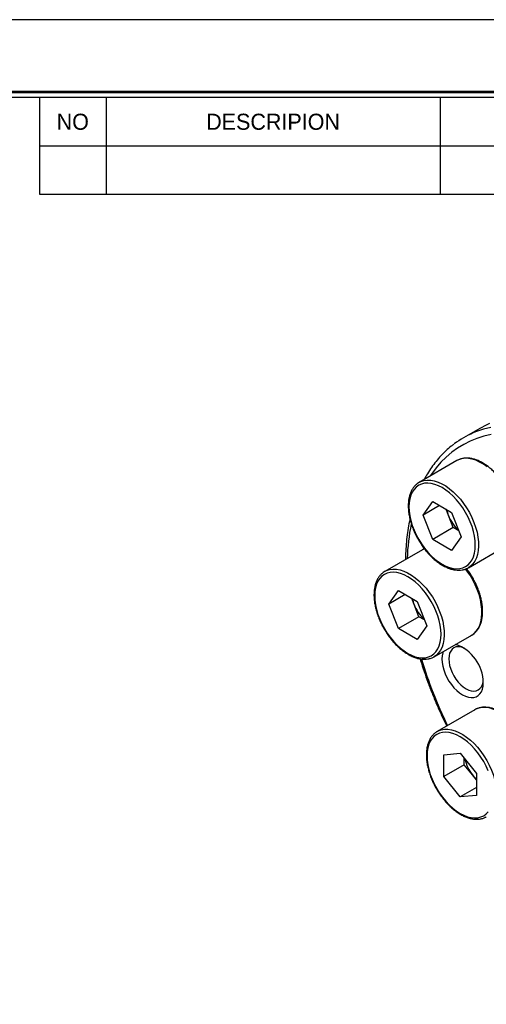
# Model space of a CAD drawing. Header units: millimetres. Extents: x 0 to 285, y 0 to 202.
# Tile 4 of 8: x 181 to 221, y 117 to 202. Entities that reach past the tile are written whole.
import ezdxf
from ezdxf.enums import TextEntityAlignment as Align

# ---------------------------------------------------------------- set-up
doc = ezdxf.new("R2010")
doc.units = ezdxf.units.MM
doc.layers.add('L1', color=7, linetype='CONTINUOUS')
doc.layers.add('OUTLINE', color=7, linetype='CONTINUOUS')

# ---------------------------------------------------------------- blocks, each defined once
blk = doc.blocks.new('표제란')
at = {"layer": 'L1', "color": 0}
blk.add_line((297, 210), (0, 210), dxfattribs=at)
at = {"layer": 'L1'}
for p, q in [((190, 203), (190, 194.336)), ((196, 203), (196, 194.336)), ((226, 203), (226, 194.336)), ((190, 198.668), (290, 198.668)), ((190, 194.336), (290, 194.336))]:
    blk.add_line(p, q, dxfattribs=at)
at = {"layer": 'L1', "const_width": 0.25}
blk.add_lwpolyline([(290.5, 6.5), (290.5, 203.5), (10, 203.5), (10, 6.5)], close=True, dxfattribs=at)
at = {"layer": 'L1'}
blk.add_lwpolyline([(290, 7), (290, 203), (10.5, 203), (10.5, 7)], close=True, dxfattribs=at)
for s, p in [('NO', (193, 200.834)), ('DESCRIPION', (211, 200.834))]:
    blk.add_text(s, height=1.444, dxfattribs=at).set_placement(p, align=Align.MIDDLE_CENTER)
for tag, p in [('필렛', (179.25, 10.9)), ('모따기', (179.25, 8.3))]:
    blk.add_attdef(tag, text='', height=1.15, dxfattribs=at).set_placement(p, align=Align.MIDDLE_LEFT)
at = {"layer": 'OUTLINE', "ltscale": 0.5}
for tag, p, height in [('TITLE', (237.166, 24.406), 2.5), ('도번', (251.181, 15.642), 2.5), ('SCALE', (253.781, 9.553), 1.2), ('DATE', (277.02, 9.511), 1.2)]:
    blk.add_attdef(tag, p, '', height=height, dxfattribs=at)

msp = doc.modelspace()

# ---------------------------------------------------------------- linework, layer by layer
at = {"layer": 'OUTLINE'}
for p, q in [((220.5622, 166.4926), (219.148, 165.6762)), ((218.5812, 163.7114), (215.3285, 161.8337)), ((215.3285, 161.8337), (215.3575, 161.8499)), ((215.6789, 159.014), (216.4954, 160.1757)), ((217.0934, 159.8306), (215.6789, 159.014)), ((216.4954, 160.1757), (218.1284, 159.233)), ((216.4954, 156.9096), (215.6789, 159.014)), ((217.855, 158.9823), (217.6507, 159.5088)), ((218.2632, 157.9301), (217.855, 158.9823)), ((218.1284, 159.233), (218.9449, 157.1286)), ((218.2632, 157.9301), (216.4954, 156.9096)), ((218.741, 157.6543), (218.2632, 157.9301)), ((218.1284, 155.9669), (216.4954, 156.9096)), ((218.9449, 157.1286), (218.1284, 155.9669)), ((219.5782, 154.4722), (222.8309, 156.35)), ((215.62, 156.0258), (212.3673, 154.1481)), ((212.3673, 154.1481), (212.3963, 154.1644)), ((212.7177, 151.3285), (213.5342, 152.4902)), ((214.1322, 152.145), (212.7177, 151.3285)), ((213.5342, 152.4902), (215.1672, 151.5475)), ((213.5342, 149.224), (212.7177, 151.3285)), ((214.8937, 151.2968), (214.6894, 151.8233)), ((215.302, 150.2445), (214.8937, 151.2968)), ((215.1672, 151.5475), (215.9837, 149.443)), ((215.302, 150.2445), (213.5342, 149.224)), ((215.7797, 149.9687), (215.302, 150.2445)), ((215.1672, 148.2813), (213.5342, 149.224)), ((215.9837, 149.443), (215.1672, 148.2813)), ((216.617, 146.7867), (219.8696, 148.6644)), ((220.1413, 142.2192), (216.8886, 140.3414)), ((216.8698, 140.3304), (216.8886, 140.3414)), ((217.4578, 138.3384), (218.872, 138.4648)), ((217.4578, 136.4526), (217.4578, 138.3384)), ((218.872, 138.4648), (220.2862, 136.7055)), ((219.2256, 137.4731), (219.2256, 138.025)), ((219.2256, 137.4731), (217.4578, 136.4526)), ((219.9327, 136.5935), (219.2256, 137.4731)), ((218.872, 134.6934), (217.4578, 136.4526)), ((220.2862, 136.1537), (219.9327, 136.5935)), ((220.2862, 136.7055), (220.2862, 134.8198)), ((220.2862, 135.5098), (218.872, 134.6934)), ((220.2862, 134.8198), (218.872, 134.6934))]:
    msp.add_line(p, q, dxfattribs=at)
at = {"layer": 'OUTLINE', "flags": 128}
for points in [[(221.5061, 166.5759), (220.883, 166.4179), (220.2813, 166.2149), (219.9928, 166.0983)], [(221.407, 166.9147), (221.1164, 166.7837), (220.5622, 166.4926)], [(221.5476, 165.959), (220.9224, 165.8158), (220.3184, 165.6271), (219.7368, 165.3933), (219.179, 165.115), (218.6462, 164.7927), (218.1396, 164.4272), (217.6602, 164.0192), (217.2091, 163.5697), (216.7873, 163.0796), (216.3958, 162.55), (216.2862, 162.3865)], [(221.2007, 163.1681), (220.8716, 163.4001), (220.5405, 163.5913), (220.2114, 163.7392), (219.8883, 163.8421), (219.5752, 163.8987), (219.2757, 163.9084), (218.9937, 163.871), (218.7324, 163.787), (218.5812, 163.7114)], [(217.3119, 154.7643), (217.6326, 154.6), (217.9492, 154.4794), (218.2578, 154.4039), (218.5545, 154.3745), (218.8356, 154.3916), (219.0975, 154.455), (219.3369, 154.5639), (219.5509, 154.7169), (219.7368, 154.9121), (219.8921, 155.147), (220.015, 155.4186), (220.1039, 155.7237), (220.1577, 156.0582), (220.1757, 156.4181), (220.1577, 156.7987), (220.1039, 157.1954), (220.015, 157.6031), (219.8921, 158.0167), (219.7368, 158.4309), (219.5509, 158.8406), (219.3369, 159.2407), (219.0975, 159.626), (218.8356, 159.9918), (218.5545, 160.3335), (218.2578, 160.6467), (217.9492, 160.9275), (217.6326, 161.1724), (217.3119, 161.3783), (216.9913, 161.5426), (216.6747, 161.6633), (216.3661, 161.7387), (216.0694, 161.7681), (215.7883, 161.751), (215.5264, 161.6876), (215.2869, 161.5787), (215.0729, 161.4257), (214.8871, 161.2306), (214.7318, 160.9957), (214.6089, 160.724), (214.52, 160.419), (214.4662, 160.0844), (214.4481, 159.7245), (214.4662, 159.3439), (214.52, 158.9472), (214.6089, 158.5395), (214.7318, 158.126), (214.8871, 157.7117), (215.0729, 157.302), (215.2869, 156.9019), (215.5264, 156.5166), (215.7883, 156.1508), (216.0694, 155.8091), (216.3661, 155.4959), (216.6747, 155.2151), (216.9913, 154.9702), (217.3119, 154.7643)], [(215.3575, 161.8499), (215.4797, 161.9093), (215.741, 161.9933), (216.023, 162.0307), (216.3225, 162.021), (216.6356, 161.9644), (216.9587, 161.8615), (217.2878, 161.7135), (217.6189, 161.5224), (217.948, 161.2904), (218.2711, 161.0202), (218.5842, 160.7153), (218.8837, 160.3793), (219.1657, 160.0162), (219.427, 159.6305), (219.6644, 159.2269), (219.8748, 158.8103), (220.0559, 158.3857), (220.2054, 157.9582), (220.3215, 157.5331), (220.4028, 157.1156), (220.4483, 156.7106), (220.4574, 156.3231), (220.4301, 155.9579), (220.3666, 155.6193), (220.2678, 155.3114), (220.1348, 155.0381), (219.9692, 154.8025), (219.7731, 154.6076), (219.5782, 154.4722)], [(215.782, 156.1061), (215.7711, 156.1015), (215.62, 156.0258)], [(214.3507, 147.0788), (214.6713, 146.9145), (214.988, 146.7938), (215.2966, 146.7183), (215.5933, 146.6889), (215.8743, 146.7061), (216.1362, 146.7695), (216.3757, 146.8784), (216.5897, 147.0313), (216.7755, 147.2265), (216.9309, 147.4614), (217.0538, 147.7331), (217.1427, 148.0381), (217.1965, 148.3727), (217.2145, 148.7325), (217.1965, 149.1132), (217.1427, 149.5099), (217.0538, 149.9175), (216.9309, 150.3311), (216.7755, 150.7454), (216.5897, 151.1551), (216.3757, 151.5551), (216.1362, 151.9405), (215.8743, 152.3063), (215.5933, 152.6479), (215.2966, 152.9611), (214.988, 153.242), (214.6713, 153.4868), (214.3507, 153.6927), (214.0301, 153.8571), (213.7135, 153.9777), (213.4049, 154.0532), (213.1082, 154.0826), (212.8271, 154.0654), (212.5652, 154.002), (212.3257, 153.8932), (212.1117, 153.7402), (211.9259, 153.545), (211.7705, 153.3101), (211.6476, 153.0384), (211.5587, 152.7334), (211.5049, 152.3988), (211.4869, 152.039), (211.5049, 151.6583), (211.5587, 151.2617), (211.6476, 150.854), (211.7705, 150.4404), (211.9259, 150.0262), (212.1117, 149.6164), (212.3257, 149.2164), (212.5652, 148.831), (212.8271, 148.4652), (213.1082, 148.1236), (213.4049, 147.8104), (213.7135, 147.5296), (214.0301, 147.2847), (214.3507, 147.0788)], [(212.3963, 154.1644), (212.5185, 154.2237), (212.7797, 154.3077), (213.0618, 154.3451), (213.3612, 154.3355), (213.6744, 154.2788), (213.9975, 154.1759), (214.3266, 154.028), (214.6577, 153.8369), (214.9868, 153.6048), (215.3099, 153.3347), (215.623, 153.0298), (215.9224, 152.6937), (216.2045, 152.3307), (216.4658, 151.945), (216.7031, 151.5414), (216.9136, 151.1247), (217.0947, 150.7001), (217.2442, 150.2727), (217.3603, 149.8476), (217.4416, 149.43), (217.4871, 149.025), (217.4962, 148.6376), (217.4688, 148.2723), (217.4054, 147.9337), (217.3065, 147.6259), (217.1735, 147.3525), (217.008, 147.1169), (216.8119, 146.9221), (216.617, 146.7867)], [(219.8696, 148.6644), (220.0646, 148.7998), (220.2607, 148.9947), (220.4262, 149.2302), (220.5592, 149.5036), (220.6581, 149.8114), (220.7215, 150.15), (220.7489, 150.5153), (220.7398, 150.9028), (220.6943, 151.3077), (220.613, 151.7253), (220.4969, 152.1504), (220.3474, 152.5778), (220.1663, 153.0025), (219.9558, 153.4191), (219.7185, 153.8227), (219.4572, 154.2084), (219.34, 154.3654)], [(219.5782, 154.4722), (219.5489, 154.4558), (219.5228, 154.4419)], [(217.3927, 147.2345), (217.359, 147.135), (217.3049, 146.8788), (217.2867, 146.5959), (217.3049, 146.292), (217.359, 145.9733), (217.448, 145.6462), (217.5701, 145.3176), (217.7228, 144.9939), (217.9029, 144.682), (218.1068, 144.3879), (218.3304, 144.1179), (218.5691, 143.8773), (218.818, 143.6711), (219.0721, 143.5034), (219.3262, 143.3777), (219.5751, 143.2965), (219.8138, 143.2615), (220.0374, 143.2734), (220.2413, 143.332), (220.4215, 143.436), (220.5741, 143.5834), (220.6962, 143.7711), (220.7852, 143.9953), (220.8394, 144.2515), (220.8576, 144.5344), (220.8576, 144.5344)], [(219.2296, 147.528), (219.1403, 147.5664), (218.9138, 147.6344), (218.6985, 147.6557), (218.4998, 147.6298), (218.3226, 147.5573), (218.1713, 147.4401), (218.0496, 147.2809), (217.9604, 147.0838), (217.906, 146.8536), (217.8877, 146.5959), (217.906, 146.3171), (217.9604, 146.024), (218.0496, 145.724), (218.1713, 145.4243), (218.3226, 145.1323), (218.4998, 144.8553), (218.6985, 144.6), (218.9138, 144.3727), (219.1403, 144.1791), (219.3726, 144.0239), (219.6049, 143.9109), (219.8315, 143.8429), (220.0468, 143.8216), (220.2455, 143.8475), (220.4226, 143.92), (220.574, 144.0372), (220.6957, 144.1964), (220.7849, 144.3935), (220.8393, 144.6237), (220.8506, 144.7199)], [(216.617, 146.7867), (216.5876, 146.7702), (216.5616, 146.7564)], [(225.2713, 136.8036), (225.2531, 137.1959), (225.1986, 137.6045), (225.1085, 138.0244), (224.9839, 138.4506), (224.8263, 138.8778), (224.6377, 139.3009), (224.4202, 139.7148), (224.1766, 140.1144), (223.9098, 140.4948), (223.6231, 140.8515), (223.3199, 141.1801), (223.0039, 141.4767), (222.6789, 141.7376), (222.3489, 141.9596), (222.018, 142.1402), (221.69, 142.277), (221.369, 142.3684), (221.059, 142.4134), (220.7635, 142.4113), (220.4863, 142.3622), (220.2308, 142.2666), (220.1413, 142.2192)], [(221.2969, 136.9387), (221.111, 137.3484), (220.897, 137.7485), (220.6576, 138.1338), (220.3956, 138.4996), (220.1146, 138.8413), (219.8179, 139.1545), (219.5093, 139.4353), (219.1927, 139.6802), (218.872, 139.8861), (218.5514, 140.0504), (218.2348, 140.171), (217.9262, 140.2465), (217.6295, 140.2759), (217.3484, 140.2588), (217.0865, 140.1954), (216.847, 140.0865), (216.633, 139.9335), (216.4472, 139.7383), (216.2918, 139.5034), (216.1689, 139.2318), (216.08, 138.9267), (216.0262, 138.5922), (216.0082, 138.2323), (216.0262, 137.8517), (216.08, 137.455), (216.1689, 137.0473), (216.2918, 136.6337), (216.4472, 136.2195), (216.633, 135.8098), (216.847, 135.4097), (217.0865, 135.0243), (217.3484, 134.6585), (217.6295, 134.3169), (217.9262, 134.0037), (218.2348, 133.7229), (218.5514, 133.478), (218.872, 133.2721), (219.1927, 133.1078), (219.5093, 132.9871), (219.8179, 132.9116), (220.1146, 132.8823), (220.3956, 132.8994), (220.6576, 132.9628), (220.897, 133.0717), (221.111, 133.2247), (221.2969, 133.4198)], [(216.8886, 140.3414), (216.9781, 140.3889), (217.2337, 140.4844), (217.5108, 140.5335), (217.8063, 140.5356), (218.1163, 140.4907), (218.4373, 140.3993), (218.7653, 140.2624), (219.0962, 140.0819), (219.4262, 139.8598), (219.7512, 139.599), (220.0672, 139.3024), (220.3704, 138.9738), (220.6571, 138.6171), (220.9239, 138.2366), (221.1675, 137.837), (221.385, 137.4232), (221.5736, 137.0001), (221.7312, 136.5728), (221.8558, 136.1467), (221.9459, 135.7267), (222.0004, 135.3182), (222.0186, 134.9259)]]:
    msp.add_lwpolyline(points, dxfattribs=at)
at = {"layer": 'OUTLINE'}
for centre, radius, start, end in [((223.0771, 158.87), 7.8588, 113.107726, 126.882006), ((220.553, 160.0426), 2.8989, 191.303557, 201.454235), ((220.9307, 160.1624), 3.2944, 200.990478, 227.688112), ((232.2032, 154.6746), 17.9194, 168.521893, 178.128216), ((217.5929, 152.3574), 2.9001, 191.305646, 201.452254), ((217.9695, 152.4768), 3.2944, 200.990454, 227.688095), ((217.3462, 144.5264), 3.5113, 0.130579, 71.397248), ((251.324, 157.3499), 37.383, 196.732335, 206.184002), ((222.4926, 138.6672), 3.2945, 192.308727, 219.009305), ((222.2, 138.4), 2.899, 218.546559, 228.689074)]:
    msp.add_arc(centre, radius, start, end, dxfattribs=at)
for points, knots in [([(218.3303, 165.1294), (218.2522, 165.0723), (218.01, 164.8952), (217.6301, 164.5575), (217.1906, 164.1192), (216.7786, 163.6428), (216.3942, 163.1307), (216.0519, 162.6128), (215.8525, 162.2504), (215.7602, 162.0829)], [0, 0, 0, 0, 0.0747647, 0.2320097, 0.389452, 0.5471781, 0.7052512, 0.8637063, 1, 1, 1, 1]), ([(222.7309, 156.3026), (222.7573, 156.3138), (222.8652, 156.3599), (223.0325, 156.4815), (223.2285, 156.665), (223.3955, 156.886), (223.5341, 157.1391), (223.6424, 157.4235), (223.7193, 157.7363), (223.7637, 158.0742), (223.7749, 158.4333), (223.7531, 158.8093), (223.6985, 159.1981), (223.6121, 159.5953), (223.495, 159.9968), (223.3484, 160.3984), (223.1742, 160.796), (222.9741, 161.1856), (222.7502, 161.563), (222.5049, 161.9243), (222.2407, 162.2658), (221.9602, 162.5839), (221.6663, 162.8752), (221.3617, 163.1366), (221.0496, 163.3653), (220.7328, 163.5586), (220.4144, 163.7141), (220.0977, 163.8297), (219.7862, 163.9036), (219.4838, 163.9341), (219.1939, 163.9218), (218.9226, 163.8636), (218.7202, 163.7924), (218.6174, 163.7276), (218.5902, 163.7105)], [0, 0, 0, 0, 0.01019, 0.0416639, 0.0730894, 0.1046507, 0.136517, 0.1687474, 0.2012986, 0.2340722, 0.266966, 0.2999022, 0.3328253, 0.3657192, 0.39858, 0.4314113, 0.4642199, 0.4970149, 0.5298055, 0.562601, 0.5954088, 0.6282391, 0.6611019, 0.6940064, 0.7269601, 0.7599656, 0.7930161, 0.8260831, 0.8590972, 0.8919604, 0.9245494, 0.9567609, 0.9885758, 1, 1, 1, 1]), ([(215.3624, 161.8478), (215.3047, 161.8154), (215.17, 161.7398), (214.9864, 161.576), (214.8102, 161.3667), (214.6633, 161.1227), (214.5458, 160.8473), (214.4595, 160.5426), (214.4054, 160.2118), (214.3843, 159.8586), (214.3964, 159.4871), (214.4414, 159.1017), (214.5185, 158.7065), (214.6266, 158.3059), (214.7646, 157.9038), (214.9309, 157.5046), (215.1236, 157.1122), (215.3406, 156.7308), (215.5799, 156.3644), (215.8387, 156.0166), (216.1147, 155.6912), (216.4049, 155.3917), (216.7066, 155.121), (217.0113, 154.8867), (217.2285, 154.7454), (217.3409, 154.68), (217.3534, 154.6728)], [0, 0, 0, 0, 0.03166733, 0.07393713, 0.11630194, 0.15902344, 0.20222739, 0.24589109, 0.28989634, 0.3341014, 0.3783907, 0.42267906, 0.46693212, 0.51114088, 0.555308, 0.59944155, 0.64355303, 0.68765481, 0.73176003, 0.77587837, 0.82002279, 0.86420707, 0.90844394, 0.95274435, 0.99476292, 1, 1, 1, 1]), ([(214.5332, 158.6702), (214.5307, 158.66), (214.4696, 158.4066), (214.3796, 157.8862), (214.2652, 157.1091), (214.1891, 156.3052), (214.1477, 155.6594), (214.1434, 155.2753), (214.1422, 155.1727)], [0, 0, 0, 0, 0.0095166, 0.2362609, 0.463165, 0.6901765, 0.917252, 1, 1, 1, 1]), ([(215.781, 156.1017), (215.7574, 156.0935), (215.7031, 156.0747), (215.6558, 156.0429), (215.629, 156.025)], [0, 0, 0, 0, 0.4358707, 1, 1, 1, 1]), ([(217.3534, 154.6728), (217.4092, 154.6416), (217.5709, 154.5513), (217.8392, 154.4314), (218.1546, 154.3276), (218.4638, 154.2666), (218.763, 154.2484), (219.0474, 154.2752), (219.3013, 154.3369), (219.4493, 154.4092), (219.5161, 154.4418)], [0, 0, 0, 0, 0.0725389, 0.2100157, 0.3475712, 0.4848022, 0.6212586, 0.7564269, 0.8899524, 1, 1, 1, 1]), ([(212.4012, 154.1622), (212.3435, 154.1298), (212.2088, 154.0543), (212.0252, 153.8905), (211.849, 153.6812), (211.702, 153.4371), (211.5846, 153.1618), (211.4983, 152.8571), (211.4442, 152.5262), (211.4231, 152.173), (211.4352, 151.8015), (211.4802, 151.4161), (211.5572, 151.021), (211.6654, 150.6203), (211.8034, 150.2183), (211.9697, 149.819), (212.1623, 149.4267), (212.3794, 149.0453), (212.6186, 148.6788), (212.8775, 148.3311), (213.1535, 148.0057), (213.4437, 147.7061), (213.7454, 147.4355), (214.0501, 147.2012), (214.2672, 147.0599), (214.3797, 146.9944), (214.3921, 146.9872)], [0, 0, 0, 0, 0.0316673, 0.0739372, 0.1163019, 0.1590235, 0.2022274, 0.2458911, 0.2898963, 0.3341013, 0.3783907, 0.422679, 0.4669321, 0.5111409, 0.5553079, 0.5994415, 0.643553, 0.6876547, 0.73176, 0.7758784, 0.8200228, 0.8642069, 0.9084438, 0.9527444, 0.9947627, 1, 1, 1, 1]), ([(219.7696, 148.617), (219.796, 148.6283), (219.904, 148.6743), (220.0713, 148.796), (220.2673, 148.9794), (220.4343, 149.2004), (220.5729, 149.4536), (220.6812, 149.738), (220.7581, 150.0508), (220.8024, 150.3886), (220.8137, 150.7477), (220.7918, 151.1238), (220.7373, 151.5125), (220.6509, 151.9097), (220.5337, 152.3112), (220.3872, 152.7129), (220.2129, 153.1104), (220.013, 153.5002), (219.7884, 153.8767), (219.5884, 154.1775), (219.4577, 154.3434), (219.4156, 154.3968)], [0, 0, 0, 0, 0.01762552, 0.07206559, 0.12642187, 0.18101312, 0.23613176, 0.29188028, 0.34818365, 0.40487167, 0.46176763, 0.5187369, 0.57568377, 0.63257977, 0.68941868, 0.74620651, 0.80295532, 0.85968025, 0.91639773, 0.97312373, 1, 1, 1, 1]), ([(214.3921, 146.9872), (214.448, 146.956), (214.6097, 146.8658), (214.8779, 146.7458), (215.1934, 146.642), (215.5026, 146.581), (215.8018, 146.5629), (216.0862, 146.5896), (216.3401, 146.6513), (216.488, 146.7236), (216.5549, 146.7563)], [0, 0, 0, 0, 0.0725386, 0.2100157, 0.3475709, 0.4848019, 0.6212586, 0.7564267, 0.8899521, 1, 1, 1, 1]), ([(215.4129, 146.6056), (215.4263, 146.5588), (215.5295, 146.1989), (215.7509, 145.5234), (216.0783, 144.5812), (216.4372, 143.6403), (216.8221, 142.7026), (217.237, 141.7709), (217.5297, 141.1389), (217.6909, 140.8208), (217.6972, 140.8082)], [0, 0, 0, 0, 0.0241494, 0.1857445, 0.347311, 0.5088522, 0.6703713, 0.831872, 0.9933582, 1, 1, 1, 1]), ([(225.3299, 136.8852), (225.329, 136.9501), (225.3263, 137.1376), (225.2965, 137.4596), (225.2304, 137.8518), (225.1324, 138.2511), (225.0043, 138.6531), (224.8473, 139.0538), (224.6632, 139.4489), (224.4541, 139.8344), (224.222, 140.2063), (223.9694, 140.5607), (223.6989, 140.894), (223.4131, 141.2026), (223.1149, 141.4832), (222.8072, 141.7328), (222.493, 141.9487), (222.1753, 142.1283), (221.8571, 142.2693), (221.5419, 142.3697), (221.2333, 142.4278), (220.9352, 142.4422), (220.651, 142.414), (220.3874, 142.3395), (220.2031, 142.2634), (220.1155, 142.2011), (220.1005, 142.1904)], [0, 0, 0, 0, 0.023375, 0.0675795, 0.1117543, 0.1558863, 0.1999749, 0.244027, 0.2880529, 0.3320649, 0.3760761, 0.4200971, 0.4641397, 0.5082174, 0.5523435, 0.5965299, 0.6407843, 0.6851069, 0.7294819, 0.7738488, 0.8181016, 0.8620926, 0.9056569, 0.9486874, 0.9912179, 1, 1, 1, 1]), ([(216.8691, 140.3274), (216.8029, 140.2848), (216.6624, 140.1945), (216.4783, 140.0103), (216.3126, 139.7882), (216.1764, 139.5323), (216.0703, 139.2459), (215.9958, 138.9311), (215.9539, 138.5915), (215.945, 138.2311), (215.9693, 137.8539), (216.0262, 137.4644), (216.1149, 137.0668), (216.2343, 136.6651), (216.3829, 136.2636), (216.5591, 135.8665), (216.7611, 135.4777), (216.9866, 135.1014), (217.2334, 134.7414), (217.4989, 134.4015), (217.7804, 134.0852), (218.0752, 133.796), (218.3804, 133.5369), (218.693, 133.3107), (219.0101, 133.1201), (219.3284, 132.9674), (219.6448, 132.8549), (219.9558, 132.7841), (220.2574, 132.7568), (220.5462, 132.7722), (220.8159, 132.8339), (221.0094, 132.9034), (221.1043, 132.9643), (221.1239, 132.9769)], [0, 0, 0, 0, 0.02846353, 0.06042728, 0.09254484, 0.12498107, 0.15778743, 0.19091395, 0.22425864, 0.25771874, 0.29121646, 0.32469918, 0.35815137, 0.39157009, 0.42495909, 0.45832596, 0.49167928, 0.52502913, 0.55838429, 0.59175281, 0.62514493, 0.65857084, 0.69203993, 0.72555929, 0.7591312, 0.79274805, 0.82637741, 0.859947, 0.89335436, 0.92647381, 0.95920405, 0.99153441, 1, 1, 1, 1])]:
    msp.add_open_spline(points, degree=3, knots=knots, dxfattribs=at)

# ---------------------------------------------------------------- block references
at = {"layer": 'OUTLINE', "xscale": 0.9607403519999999, "yscale": 0.9607403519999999, "zscale": 0.9607403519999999}
msp.add_blockref('표제란', (0, 0), dxfattribs=at)

doc.saveas('drawing.dxf')
